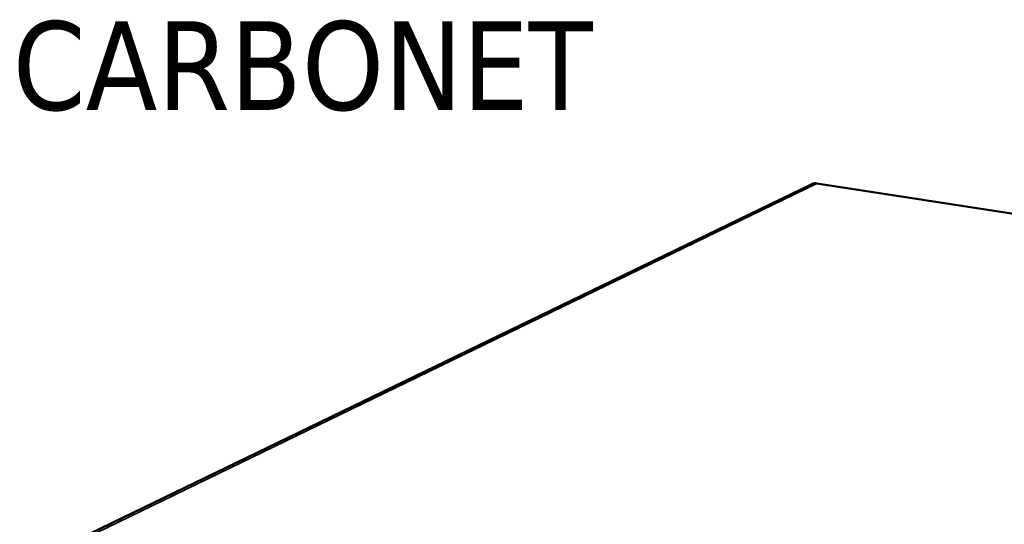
# Model space of a CAD drawing. Header units: inches. Extents: x 1.3 to 22.7, y 0.2 to 18.2.
# Tile 19 of 65: x 1.3 to 6, y 15.9 to 18.2. Entities that reach past the tile are written whole.
import ezdxf

# ---------------------------------------------------------------- set-up
doc = ezdxf.new("R2010")
doc.units = ezdxf.units.IN
doc.header["$LTSCALE"] = 0.833333
doc.header["$MEASUREMENT"] = 0
for name, color, linetype, lineweight in [('Symbol (ANSI)', 7, 'Continuous', 25), ('Visible (ANSI)', 7, 'Continuous', 50), ('Visible Narrow (ANSI)', 7, 'Continuous', 35)]:
    doc.layers.add(name, color=color, linetype=linetype, lineweight=lineweight)
doc.styles.add('Note Text (ANSI)', font='tahoma.ttf')

msp = doc.modelspace()

# ---------------------------------------------------------------- linework, layer by layer
at = {"layer": 'Visible (ANSI)'}
for p, q in [((5.07001, 17.44945), (1.63271, 15.78394)), ((10.55949, 16.60579), (5.09371, 17.45272))]:
    msp.add_line(p, q, dxfattribs=at)
at = {"layer": 'Visible (ANSI)', "flags": 128}
msp.add_lwpolyline([(5.07001, 17.44945, -0.0079487), (5.07141, 17.45011, -0.0149666), (5.07217, 17.45042, -0.0009482), (5.07415, 17.45116, -0.007955), (5.07439, 17.45124, -0.0078719), (5.07552, 17.4516, -0.0079043), (5.07666, 17.45193, -0.0077839), (5.07782, 17.45222, -0.0078279), (5.07899, 17.45247, -0.0076737), (5.08018, 17.45269, -0.0077282), (5.08136, 17.45287, -0.0075442), (5.08257, 17.45302, -0.0076079), (5.08377, 17.45313, -0.0073988), (5.085, 17.4532, -0.0074699), (5.08622, 17.45324, -0.0072407), (5.08747, 17.45325, -0.0073178), (5.0887, 17.45321, -0.0070733), (5.08894, 17.4532, -0.0007554), (5.09119, 17.45304, -0.0132998), (5.09207, 17.45295, -0.0070708), (5.09371, 17.45272)], format="xyb", dxfattribs=at)
at = {"layer": 'Visible Narrow (ANSI)'}
msp.add_line((5.09371, 17.45272), (1.65849, 15.78558), dxfattribs=at)

# ---------------------------------------------------------------- texts
at = {"layer": 'Symbol (ANSI)', "insert": (1.31668, 18.21491), "char_height": 0.4166667, "width": 2.8254995, "attachment_point": 1, "style": 'Note Text (ANSI)'}
msp.add_mtext('{\\fTahoma|b0|i0;\\H0.4167;CARBONET}', dxfattribs=at)

doc.saveas('drawing.dxf')
